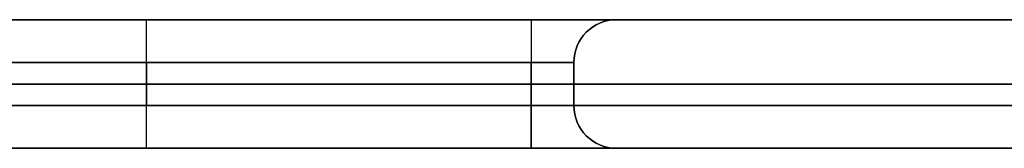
# Model space of a CAD drawing. Header units: millimetres. Extents: x -398 to 387, y -563 to 552.
# Tile 192 of 256: x -283 to -168, y -552 to -537. Entities that reach past the tile are written whole.
import ezdxf

# ---------------------------------------------------------------- set-up
doc = ezdxf.new("R2010")
doc.units = ezdxf.units.MM
doc.layers.add('Livello 01', color=7, linetype='Continuous')

msp = doc.modelspace()

# ---------------------------------------------------------------- linework, layer by layer
at = {"layer": 'Livello 01', "color": 254, "true_color": 0xcad1ee}
for p, q in [((202, -537, 5.5), (-213, -537, 5.5)), ((-268, -547, 35.5), (-268, -542, 35.5)), ((-268, -542, -24.5), (-268, -547, -24.5)), ((-218, -547, 5.5), (-218, -542, 5.5)), ((-398, -544.5, -164.5), (387, -544.5, -164.5)), ((387, -544.5, 175.5), (-398, -544.5, 175.5)), ((-223, -544.5, 35.5), (-313, -544.5, 35.5)), ((-223, -544.5, -24.5), (-313, -544.5, -24.5)), ((-218, -544.5, -19.5), (-218, -544.5, 30.5)), ((-393, -552, -169.5), (382, -552, -169.5)), ((-393, -552, 180.5), (382, -552, 180.5)), ((202, -552, 5.5), (-213, -552, 5.5))]:
    msp.add_line(p, q, dxfattribs=at)
at = {"layer": 'Livello 01', "color": 254, "true_color": 0xcad1ee, "extrusion": (1, 0, 0)}
for centre, start, end in [((-542, 40.5, -268), 270, 0), ((-542, -29.5, -223), 0, 90), ((-547, 40.5, -268), 180, 270)]:
    msp.add_arc(centre, 5, start, end, dxfattribs=at)
at = {"layer": 'Livello 01', "color": 254, "true_color": 0xcad1ee, "extrusion": (-1, 0, 0)}
for centre, start, end in [((542, -29.5, 268), 90, 180), ((542, 40.5, 223), 180, 270), ((547, -29.5, 268), 360, 90), ((547, 40.5, 223), 270, 0), ((547, -29.5, 223), 360, 90)]:
    msp.add_arc(centre, 5, start, end, dxfattribs=at)
at = {"layer": 'Livello 01', "color": 254, "true_color": 0xcad1ee, "extrusion": (0, 1, 0)}
for centre, radius, start, end in [((223, 30.5, -537), 10, 90, 180), ((223, -19.5, -537), 10, 180, 270), ((223, 30.5, -544.5), 5, 90, 180), ((223, -19.5, -544.5), 5, 180, 270), ((223, 30.5, -547), 5, 90, 180), ((223, -19.5, -547), 5, 180, 270), ((223, 30.5, -552), 10, 90, 180), ((223, -19.5, -552), 10, 180, 270)]:
    msp.add_arc(centre, radius, start, end, dxfattribs=at)
at = {"layer": 'Livello 01', "color": 254, "true_color": 0xcad1ee, "extrusion": (0, -1, 0)}
for centre, radius, start, end in [((-223, 30.5, 537), 10, 0, 90), ((-223, -19.5, 537), 10, 270, 0), ((-223, 30.5, 542), 5, 0, 90), ((-223, -19.5, 542), 5, 270, 0), ((-223, 30.5, 552), 10, 0, 90), ((-223, -19.5, 552), 10, 270, 0)]:
    msp.add_arc(centre, radius, start, end, dxfattribs=at)
at = {"layer": 'Livello 01', "color": 254, "true_color": 0xcad1ee, "extrusion": (0, 0, -1)}
for centre, start, end in [((213, -542, -30.5), 0, 90), ((213, -542, -5.5), 0, 90), ((213, -547, -30.5), 270, 0), ((213, -547, -5.5), 270, 0)]:
    msp.add_arc(centre, 5, start, end, dxfattribs=at)
at = {"layer": 'Livello 01', "color": 254, "true_color": 0xcad1ee}
for centre, start, end in [((-213, -542, -19.5), 90, 180), ((-213, -547, -19.5), 180, 270)]:
    msp.add_arc(centre, 5, start, end, dxfattribs=at)
for points in [[(-398, -537, -164.5), (387, -537, -164.5)], [(387, -537, 175.5), (-398, -537, 175.5)], [(-223, -537, -29.5), (-313, -537, -29.5)], [(-313, -537, 40.5), (-223, -537, 40.5)], [(-213, -537, 30.5), (-213, -537, -19.5)], [(-223, -542, 35.5), (-313, -542, 35.5)], [(-313, -542, -24.5), (-223, -542, -24.5)], [(-223, -547, 35.5), (-223, -542, 35.5)], [(-223, -542, -24.5), (-223, -547, -24.5)], [(-218, -542, -19.5), (-218, -542, 30.5)], [(-218, -547, -19.5), (-218, -542, -19.5)], [(-218, -542, 30.5), (-218, -547, 30.5)], [(-393, -547, -179.5), (382, -547, -179.5)], [(382, -547, 190.5), (-393, -547, 190.5)], [(-313, -547, 35.5), (-223, -547, 35.5)], [(-223, -547, -24.5), (-313, -547, -24.5)], [(-218, -547, 30.5), (-218, -547, -19.5)], [(382, -552, -164.5), (-393, -552, -164.5)], [(-393, -552, -174.5), (382, -552, -174.5)], [(382, -552, 175.5), (-393, -552, 175.5)], [(-393, -552, -164.5), (382, -552, -164.5)], [(382, -552, 185.5), (-393, -552, 185.5)], [(-393, -552, 175.5), (382, -552, 175.5)], [(-223, -552, -29.5), (-313, -552, -29.5)], [(-313, -552, 40.5), (-223, -552, 40.5)], [(-213, -552, 30.5), (-213, -552, -19.5)]]:
    msp.add_open_spline(points, degree=1, dxfattribs=at)

doc.saveas('drawing.dxf')
